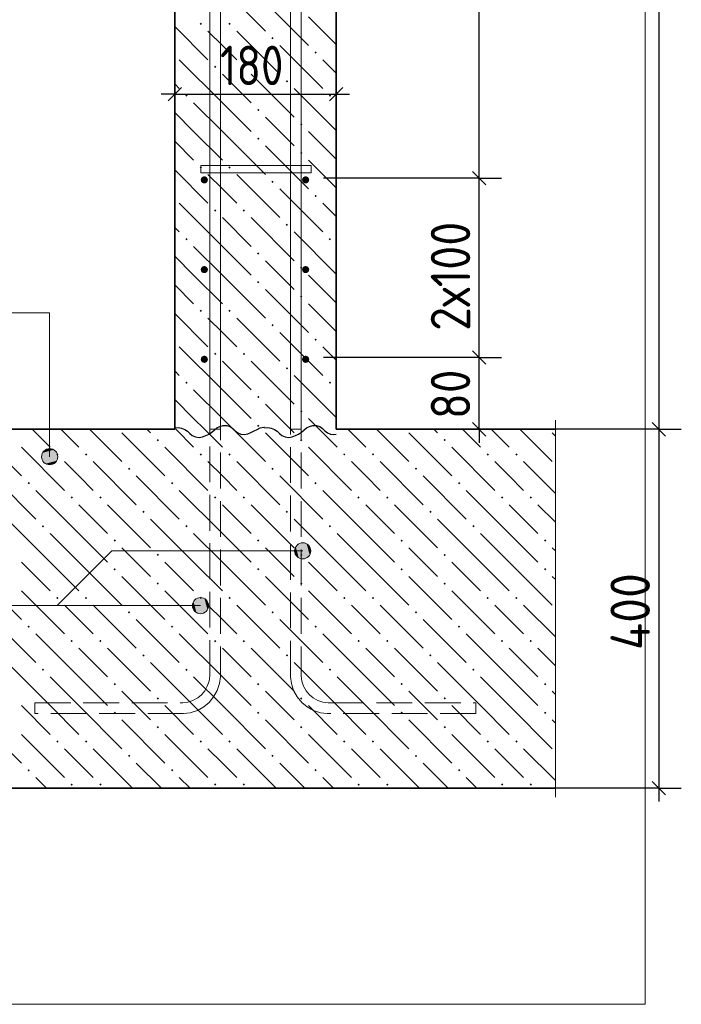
# Model space of a CAD drawing. Header units: millimetres. Extents: x 0 to 21000, y -5 to 14850.
# Tile 28 of 35: x 14032 to 15876, y 3448 to 6192. Entities that reach past the tile are written whole.
import ezdxf

# ---------------------------------------------------------------- set-up
doc = ezdxf.new("R2010")
doc.units = ezdxf.units.MM
doc.linetypes.add('______2', pattern=[135, 100, -35])
for name, color, linetype, lineweight in [('Standard', 7, 'Continuous', 25), ('Выпуски арматуры Г-обр.', 7, 'Continuous', 25), ('Позиционная метка линия выноска', 7, 'Continuous', 13), ('Примечания', 7, 'Continuous', 13), ('Стена фоновая арматура У1', 7, 'Continuous', 25), ('Стена фоновая арматура Х1', 7, 'Continuous', 25), ('Стена фоновая затяжка С-обр.', 7, 'Continuous', 25)]:
    doc.layers.add(name, color=color, linetype=linetype, lineweight=lineweight)
doc.layers.add('ЖБ Плита Фундамента верхний уровень', color=7, linetype='Continuous', lineweight=25, true_color=0x783c14)
doc.layers.add('ЖБ Стена верхний уровень', color=7, linetype='Continuous', lineweight=25, true_color=0x006e00)
doc.layers.add('Размерная выноска', color=7, linetype='Continuous')
doc.styles.add('ISOCPEUR', font='txt')

msp = doc.modelspace()

# ---------------------------------------------------------------- hatches: boundary and pattern name
at = {"layer": 'ЖБ Плита Фундамента верхний уровень', "linetype": 'Continuous', "lineweight": 18, "transparency": 33554687}
for points in [[(14413.4, 5019.9), (14416.6, 5023.2), (14419.9, 5019.9), (14416.6, 5016.7)], [(14813.4, 5019.9), (14816.6, 5023.2), (14819.9, 5019.9), (14816.6, 5016.7)], [(15213.4, 5019.9), (15216.6, 5023.2), (15219.9, 5019.9), (15216.6, 5016.7)], [(14133.4, 4979.9), (14136.6, 4983.2), (14139.8, 4979.9), (14136.6, 4976.7)], [(14213.4, 4979.9), (14216.6, 4983.2), (14219.9, 4979.9), (14216.6, 4976.7)], [(14533.4, 4979.9), (14536.6, 4983.2), (14539.8, 4979.9), (14536.6, 4976.7)], [(14613.4, 4979.9), (14616.6, 4983.2), (14619.9, 4979.9), (14616.6, 4976.7)], [(14933.4, 4979.9), (14936.6, 4983.2), (14939.8, 4979.9), (14936.6, 4976.7)], [(15013.4, 4979.9), (15016.6, 4983.2), (15019.9, 4979.9), (15016.6, 4976.7)], [(15333.4, 4979.9), (15336.6, 4983.2), (15339.8, 4979.9), (15336.6, 4976.7)], [(15413.4, 4979.9), (15416.6, 4983.2), (15419.9, 4979.9), (15416.6, 4976.7)], [(14333.4, 4939.9), (14336.6, 4943.2), (14339.8, 4939.9), (14336.6, 4936.7)], [(14733.4, 4939.9), (14736.6, 4943.2), (14739.8, 4939.9), (14736.6, 4936.7)], [(15133.4, 4939.9), (15136.6, 4943.2), (15139.8, 4939.9), (15136.6, 4936.7)], [(14053.4, 4899.9), (14056.6, 4903.2), (14059.9, 4899.9), (14056.6, 4896.7)], [(14453.4, 4899.9), (14456.6, 4903.2), (14459.9, 4899.9), (14456.6, 4896.7)], [(14853.4, 4899.9), (14856.6, 4903.2), (14859.9, 4899.9), (14856.6, 4896.7)], [(15253.4, 4899.9), (15256.6, 4903.2), (15259.9, 4899.9), (15256.6, 4896.7)], [(14173.4, 4859.9), (14176.6, 4863.2), (14179.9, 4859.9), (14176.6, 4856.7)], [(14253.4, 4859.9), (14256.6, 4863.2), (14259.9, 4859.9), (14256.6, 4856.7)], [(14573.4, 4859.9), (14576.6, 4863.2), (14579.9, 4859.9), (14576.6, 4856.7)], [(14653.4, 4859.9), (14656.6, 4863.2), (14659.9, 4859.9), (14656.6, 4856.7)], [(14973.4, 4859.9), (14976.6, 4863.2), (14979.9, 4859.9), (14976.6, 4856.7)], [(15053.4, 4859.9), (15056.6, 4863.2), (15059.9, 4859.9), (15056.6, 4856.7)], [(15373.4, 4859.9), (15376.6, 4863.2), (15379.9, 4859.9), (15376.6, 4856.7)], [(15453.4, 4859.9), (15456.6, 4863.2), (15459.9, 4859.9), (15456.6, 4856.7)], [(14373.4, 4819.9), (14376.6, 4823.2), (14379.9, 4819.9), (14376.6, 4816.7)], [(14773.4, 4819.9), (14776.6, 4823.2), (14779.9, 4819.9), (14776.6, 4816.7)], [(15173.4, 4819.9), (15176.6, 4823.2), (15179.9, 4819.9), (15176.6, 4816.7)], [(14093.4, 4779.9), (14096.6, 4783.2), (14099.9, 4779.9), (14096.6, 4776.7)], [(14493.4, 4779.9), (14496.6, 4783.2), (14499.9, 4779.9), (14496.6, 4776.7)], [(14893.4, 4779.9), (14896.6, 4783.2), (14899.9, 4779.9), (14896.6, 4776.7)], [(15293.4, 4779.9), (15296.6, 4783.2), (15299.9, 4779.9), (15296.6, 4776.7)], [(14293.4, 4739.9), (14296.6, 4743.2), (14299.9, 4739.9), (14296.6, 4736.7)], [(14693.4, 4739.9), (14696.6, 4743.2), (14699.9, 4739.9), (14696.6, 4736.7)], [(15093.4, 4739.9), (15096.6, 4743.2), (15099.9, 4739.9), (15096.6, 4736.7)], [(15493.4, 4739.9), (15496.6, 4743.2), (15499.9, 4739.9), (15496.6, 4736.7)], [(14413.4, 4699.9), (14416.6, 4703.2), (14419.9, 4699.9), (14416.6, 4696.7)], [(14813.4, 4699.9), (14816.6, 4703.2), (14819.9, 4699.9), (14816.6, 4696.7)], [(15213.4, 4699.9), (15216.6, 4703.2), (15219.9, 4699.9), (15216.6, 4696.7)], [(14293.4, 4659.9), (14296.6, 4663.2), (14299.9, 4659.9), (14296.6, 4656.7)], [(14693.4, 4659.9), (14696.6, 4663.2), (14699.9, 4659.9), (14696.6, 4656.7)], [(15093.4, 4659.9), (15096.6, 4663.2), (15099.9, 4659.9), (15096.6, 4656.7)], [(15493.4, 4659.9), (15496.6, 4663.2), (15499.9, 4659.9), (15496.6, 4656.7)], [(14413.4, 4619.9), (14416.6, 4623.2), (14419.9, 4619.9), (14416.6, 4616.7)], [(14813.4, 4619.9), (14816.6, 4623.2), (14819.9, 4619.9), (14816.6, 4616.7)], [(15213.4, 4619.9), (15216.6, 4623.2), (15219.9, 4619.9), (15216.6, 4616.7)], [(14133.4, 4579.9), (14136.6, 4583.2), (14139.8, 4579.9), (14136.6, 4576.7)], [(14213.4, 4579.9), (14216.6, 4583.2), (14219.9, 4579.9), (14216.6, 4576.7)], [(14533.4, 4579.9), (14536.6, 4583.2), (14539.8, 4579.9), (14536.6, 4576.7)], [(14613.4, 4579.9), (14616.6, 4583.2), (14619.9, 4579.9), (14616.6, 4576.7)], [(14933.4, 4579.9), (14936.6, 4583.2), (14939.8, 4579.9), (14936.6, 4576.7)], [(15013.4, 4579.9), (15016.6, 4583.2), (15019.9, 4579.9), (15016.6, 4576.7)], [(15333.4, 4579.9), (15336.6, 4583.2), (15339.8, 4579.9), (15336.6, 4576.7)], [(15413.4, 4579.9), (15416.6, 4583.2), (15419.9, 4579.9), (15416.6, 4576.7)], [(14333.4, 4539.9), (14336.6, 4543.2), (14339.8, 4539.9), (14336.6, 4536.7)], [(14733.4, 4539.9), (14736.6, 4543.2), (14739.8, 4539.9), (14736.6, 4536.7)], [(15133.4, 4539.9), (15136.6, 4543.2), (15139.8, 4539.9), (15136.6, 4536.7)], [(14053.4, 4499.9), (14056.6, 4503.2), (14059.9, 4499.9), (14056.6, 4496.7)], [(14453.4, 4499.9), (14456.6, 4503.2), (14459.9, 4499.9), (14456.6, 4496.7)], [(14853.4, 4499.9), (14856.6, 4503.2), (14859.9, 4499.9), (14856.6, 4496.7)], [(15253.4, 4499.9), (15256.6, 4503.2), (15259.9, 4499.9), (15256.6, 4496.7)], [(14173.4, 4459.9), (14176.6, 4463.2), (14179.9, 4459.9), (14176.6, 4456.7)], [(14253.4, 4459.9), (14256.6, 4463.2), (14259.9, 4459.9), (14256.6, 4456.7)], [(14573.4, 4459.9), (14576.6, 4463.2), (14579.9, 4459.9), (14576.6, 4456.7)], [(14653.4, 4459.9), (14656.6, 4463.2), (14659.9, 4459.9), (14656.6, 4456.7)], [(14973.4, 4459.9), (14976.6, 4463.2), (14979.9, 4459.9), (14976.6, 4456.7)], [(15053.4, 4459.9), (15056.6, 4463.2), (15059.9, 4459.9), (15056.6, 4456.7)], [(15373.4, 4459.9), (15376.6, 4463.2), (15379.9, 4459.9), (15376.6, 4456.7)], [(15453.4, 4459.9), (15456.6, 4463.2), (15459.9, 4459.9), (15456.6, 4456.7)], [(14373.4, 4419.9), (14376.6, 4423.2), (14379.9, 4419.9), (14376.6, 4416.7)], [(14773.4, 4419.9), (14776.6, 4423.2), (14779.9, 4419.9), (14776.6, 4416.7)], [(15173.4, 4419.9), (15176.6, 4423.2), (15179.9, 4419.9), (15176.6, 4416.7)], [(14093.4, 4379.9), (14096.6, 4383.2), (14099.9, 4379.9), (14096.6, 4376.7)], [(14493.4, 4379.9), (14496.6, 4383.2), (14499.9, 4379.9), (14496.6, 4376.7)], [(14893.4, 4379.9), (14896.6, 4383.2), (14899.9, 4379.9), (14896.6, 4376.7)], [(15293.4, 4379.9), (15296.6, 4383.2), (15299.9, 4379.9), (15296.6, 4376.7)], [(14293.4, 4339.9), (14296.6, 4343.2), (14299.9, 4339.9), (14296.6, 4336.7)], [(14693.4, 4339.9), (14696.6, 4343.2), (14699.9, 4339.9), (14696.6, 4336.7)], [(15093.4, 4339.9), (15096.6, 4343.2), (15099.9, 4339.9), (15096.6, 4336.7)], [(15493.4, 4339.9), (15496.6, 4343.2), (15499.9, 4339.9), (15496.6, 4336.7)], [(14413.4, 4299.9), (14416.6, 4303.2), (14419.9, 4299.9), (14416.6, 4296.7)], [(14813.4, 4299.9), (14816.6, 4303.2), (14819.9, 4299.9), (14816.6, 4296.7)], [(15213.4, 4299.9), (15216.6, 4303.2), (15219.9, 4299.9), (15216.6, 4296.7)], [(14293.4, 4259.9), (14296.6, 4263.2), (14299.9, 4259.9), (14296.6, 4256.7)], [(14693.4, 4259.9), (14696.6, 4263.2), (14699.9, 4259.9), (14696.6, 4256.7)], [(15093.4, 4259.9), (15096.6, 4263.2), (15099.9, 4259.9), (15096.6, 4256.7)], [(15493.4, 4259.9), (15496.6, 4263.2), (15499.9, 4259.9), (15496.6, 4256.7)], [(14413.4, 4219.9), (14416.6, 4223.2), (14419.9, 4219.9), (14416.6, 4216.7)], [(14813.4, 4219.9), (14816.6, 4223.2), (14819.9, 4219.9), (14816.6, 4216.7)], [(15213.4, 4219.9), (15216.6, 4223.2), (15219.9, 4219.9), (15216.6, 4216.7)], [(14133.4, 4179.9), (14136.6, 4183.2), (14139.8, 4179.9), (14136.6, 4176.7)], [(14213.4, 4179.9), (14216.6, 4183.2), (14219.9, 4179.9), (14216.6, 4176.7)], [(14533.4, 4179.9), (14536.6, 4183.2), (14539.8, 4179.9), (14536.6, 4176.7)], [(14613.4, 4179.9), (14616.6, 4183.2), (14619.9, 4179.9), (14616.6, 4176.7)], [(14933.4, 4179.9), (14936.6, 4183.2), (14939.8, 4179.9), (14936.6, 4176.7)], [(15013.4, 4179.9), (15016.6, 4183.2), (15019.9, 4179.9), (15016.6, 4176.7)], [(15333.4, 4179.9), (15336.6, 4183.2), (15339.8, 4179.9), (15336.6, 4176.7)], [(15413.4, 4179.9), (15416.6, 4183.2), (15419.9, 4179.9), (15416.6, 4176.7)], [(14333.4, 4139.9), (14336.6, 4143.2), (14339.8, 4139.9), (14336.6, 4136.7)], [(14733.4, 4139.9), (14736.6, 4143.2), (14739.8, 4139.9), (14736.6, 4136.7)], [(15133.4, 4139.9), (15136.6, 4143.2), (15139.8, 4139.9), (15136.6, 4136.7)], [(14053.4, 4099.9), (14056.6, 4103.2), (14059.9, 4099.9), (14056.6, 4096.7)], [(14453.4, 4099.9), (14456.6, 4103.2), (14459.9, 4099.9), (14456.6, 4096.7)], [(14853.4, 4099.9), (14856.6, 4103.2), (14859.9, 4099.9), (14856.6, 4096.7)], [(15253.4, 4099.9), (15256.6, 4103.2), (15259.9, 4099.9), (15256.6, 4096.7)], [(14173.4, 4059.9), (14176.6, 4063.2), (14179.9, 4059.9), (14176.6, 4056.7)], [(14253.4, 4059.9), (14256.6, 4063.2), (14259.9, 4059.9), (14256.6, 4056.7)], [(14573.4, 4059.9), (14576.6, 4063.2), (14579.9, 4059.9), (14576.6, 4056.7)], [(14653.4, 4059.9), (14656.6, 4063.2), (14659.9, 4059.9), (14656.6, 4056.7)], [(14973.4, 4059.9), (14976.6, 4063.2), (14979.9, 4059.9), (14976.6, 4056.7)], [(15053.4, 4059.9), (15056.6, 4063.2), (15059.9, 4059.9), (15056.6, 4056.7)], [(15373.4, 4059.9), (15376.6, 4063.2), (15379.9, 4059.9), (15376.6, 4056.7)], [(15453.4, 4059.9), (15456.6, 4063.2), (15459.9, 4059.9), (15456.6, 4056.7)]]:
    msp.add_hatch(color=7, dxfattribs=at).paths.add_polyline_path(points, flags=16)
at = {"layer": 'ЖБ Стена верхний уровень', "linetype": 'Continuous', "lineweight": 18, "transparency": 33554687}
for points in [[(14533.4, 6179.9), (14536.6, 6183.2), (14539.8, 6179.9), (14536.6, 6176.7)], [(14613.4, 6179.9), (14616.6, 6183.2), (14619.9, 6179.9), (14616.6, 6176.7)], [(14733.4, 6139.9), (14736.6, 6143.2), (14739.8, 6139.9), (14736.6, 6136.7)], [(14853.4, 6099.9), (14856.6, 6103.2), (14859.9, 6099.9), (14856.6, 6096.7)], [(14573.4, 6059.9), (14576.6, 6063.2), (14579.9, 6059.9), (14576.6, 6056.7)], [(14653.4, 6059.9), (14656.6, 6063.2), (14659.9, 6059.9), (14656.6, 6056.7)], [(14773.4, 6019.9), (14776.6, 6023.2), (14779.9, 6019.9), (14776.6, 6016.7)], [(14493.4, 5979.9), (14496.6, 5983.2), (14499.9, 5979.9), (14496.6, 5976.7)], [(14893.4, 5979.9), (14896.6, 5983.2), (14899.9, 5979.9), (14896.6, 5976.7)], [(14693.4, 5939.9), (14696.6, 5943.2), (14699.9, 5939.9), (14696.6, 5936.7)], [(14813.4, 5899.9), (14816.6, 5903.2), (14819.9, 5899.9), (14816.6, 5896.7)], [(14693.4, 5859.9), (14696.6, 5863.2), (14699.9, 5859.9), (14696.6, 5856.7)], [(14813.4, 5819.9), (14816.6, 5823.2), (14819.9, 5819.9), (14816.6, 5816.7)], [(14533.4, 5779.9), (14536.6, 5783.2), (14539.8, 5779.9), (14536.6, 5776.7)], [(14613.4, 5779.9), (14616.6, 5783.2), (14619.9, 5779.9), (14616.6, 5776.7)], [(14733.4, 5739.9), (14736.6, 5743.2), (14739.8, 5739.9), (14736.6, 5736.7)], [(14853.4, 5699.9), (14856.6, 5703.2), (14859.9, 5699.9), (14856.6, 5696.7)], [(14573.4, 5659.9), (14576.6, 5663.2), (14579.9, 5659.9), (14576.6, 5656.7)], [(14653.4, 5659.9), (14656.6, 5663.2), (14659.9, 5659.9), (14656.6, 5656.7)], [(14773.4, 5619.9), (14776.6, 5623.2), (14779.9, 5619.9), (14776.6, 5616.7)], [(14493.4, 5579.9), (14496.6, 5583.2), (14499.9, 5579.9), (14496.6, 5576.7)], [(14893.4, 5579.9), (14896.6, 5583.2), (14899.9, 5579.9), (14896.6, 5576.7)], [(14693.4, 5539.9), (14696.6, 5543.2), (14699.9, 5539.9), (14696.6, 5536.7)], [(14813.4, 5499.9), (14816.6, 5503.2), (14819.9, 5499.9), (14816.6, 5496.7)], [(14693.4, 5459.9), (14696.6, 5463.2), (14699.9, 5459.9), (14696.6, 5456.7)], [(14813.4, 5419.9), (14816.6, 5423.2), (14819.9, 5419.9), (14816.6, 5416.7)], [(14533.4, 5379.9), (14536.6, 5383.2), (14539.8, 5379.9), (14536.6, 5376.7)], [(14613.4, 5379.9), (14616.6, 5383.2), (14619.9, 5379.9), (14616.6, 5376.7)], [(14733.4, 5339.9), (14736.6, 5343.2), (14739.8, 5339.9), (14736.6, 5336.7)], [(14853.4, 5299.9), (14856.6, 5303.2), (14859.9, 5299.9), (14856.6, 5296.7)], [(14573.4, 5259.9), (14576.6, 5263.2), (14579.9, 5259.9), (14576.6, 5256.7)], [(14653.4, 5259.9), (14656.6, 5263.2), (14659.9, 5259.9), (14656.6, 5256.7)], [(14773.4, 5219.9), (14776.6, 5223.2), (14779.9, 5219.9), (14776.6, 5216.7)], [(14493.4, 5179.9), (14496.6, 5183.2), (14499.9, 5179.9), (14496.6, 5176.7)], [(14893.4, 5179.9), (14896.6, 5183.2), (14899.9, 5179.9), (14896.6, 5176.7)], [(14693.4, 5139.9), (14696.6, 5143.2), (14699.9, 5139.9), (14696.6, 5136.7)], [(14813.4, 5099.9), (14816.6, 5103.2), (14819.9, 5099.9), (14816.6, 5096.7)], [(14693.4, 5059.9), (14696.6, 5063.2), (14699.9, 5059.9), (14696.6, 5056.7)]]:
    msp.add_hatch(color=7, dxfattribs=at).paths.add_polyline_path(points, flags=16)
at = {"layer": 'Позиционная метка линия выноска', "linetype": 'Continuous', "lineweight": 13, "transparency": 33554687}
for points in [[(14103.8, 4992.8), (14126.3, 4992.8), (14115.1, 4996)], [(14092.6, 4973.5), (14137.6, 4973.5), (14134.4, 4984.7)], [(14092.6, 4973.5), (14134.4, 4984.7), (14095.7, 4984.7)], [(14095.7, 4962.2), (14137.6, 4973.5), (14092.6, 4973.5)], [(14095.7, 4984.7), (14134.4, 4984.7), (14126.3, 4992.8)], [(14095.7, 4984.7), (14126.3, 4992.8), (14103.8, 4992.8)], [(14095.7, 4962.2), (14134.4, 4962.2), (14137.6, 4973.5)], [(14103.8, 4954.1), (14134.4, 4962.2), (14095.7, 4962.2)], [(14103.8, 4954.1), (14126.3, 4954.1), (14134.4, 4962.2)], [(14126.3, 4954.1), (14103.8, 4954.1), (14115.1, 4951)], [(14801.3, 4700), (14801.3, 4722.5), (14798.2, 4711.2)], [(14809.4, 4691.9), (14809.4, 4730.6), (14801.3, 4722.5)], [(14809.4, 4691.9), (14801.3, 4722.5), (14801.3, 4700)], [(14820.7, 4688.7), (14820.7, 4733.7), (14809.4, 4730.6)], [(14820.7, 4688.7), (14809.4, 4730.6), (14809.4, 4691.9)], [(14831.9, 4691.9), (14831.9, 4730.6), (14820.7, 4733.7)], [(14831.9, 4691.9), (14820.7, 4733.7), (14820.7, 4688.7)], [(14840, 4700), (14840, 4722.5), (14831.9, 4730.6)], [(14840, 4700), (14831.9, 4730.6), (14831.9, 4691.9)], [(14840, 4722.5), (14840, 4700), (14843.2, 4711.2)], [(14516.3, 4547.3), (14516.3, 4569.8), (14513.2, 4558.6)], [(14524.4, 4539.2), (14524.4, 4577.9), (14516.3, 4569.8)], [(14524.4, 4539.2), (14516.3, 4569.8), (14516.3, 4547.3)], [(14535.7, 4536.1), (14535.7, 4581.1), (14524.4, 4577.9)], [(14535.7, 4536.1), (14524.4, 4577.9), (14524.4, 4539.2)], [(14546.9, 4539.2), (14546.9, 4577.9), (14535.7, 4581.1)], [(14546.9, 4539.2), (14535.7, 4581.1), (14535.7, 4536.1)], [(14555, 4547.3), (14555, 4569.8), (14546.9, 4577.9)], [(14555, 4547.3), (14546.9, 4577.9), (14546.9, 4539.2)], [(14555, 4569.8), (14555, 4547.3), (14558.2, 4558.6)]]:
    msp.add_hatch(color=7, dxfattribs=at).paths.add_polyline_path(points)
at = {"layer": 'Стена фоновая арматура У1', "linetype": 'Continuous', "lineweight": 13, "transparency": 33554687}
for points in [[(14556.4, 5745.1), (14555.6, 5748.9), (14553.4, 5752.1), (14550.2, 5754.3), (14546.4, 5755.1), (14542.5, 5754.3), (14539.3, 5752.1), (14537.1, 5748.9), (14536.4, 5745.1), (14537.1, 5741.2), (14539.3, 5738), (14542.5, 5735.8), (14546.4, 5735.1), (14550.2, 5735.8), (14553.4, 5738), (14555.6, 5741.2)], [(14838.9, 5745.1), (14838.1, 5748.9), (14835.9, 5752.1), (14832.7, 5754.3), (14828.9, 5755.1), (14825, 5754.3), (14821.8, 5752.1), (14819.6, 5748.9), (14818.9, 5745.1), (14819.6, 5741.2), (14821.8, 5738), (14825, 5735.8), (14828.9, 5735.1), (14832.7, 5735.8), (14835.9, 5738), (14838.1, 5741.2)], [(14556.4, 5495.1), (14555.6, 5498.9), (14553.4, 5502.1), (14550.2, 5504.3), (14546.4, 5505.1), (14542.5, 5504.3), (14539.3, 5502.1), (14537.1, 5498.9), (14536.4, 5495.1), (14537.1, 5491.2), (14539.3, 5488), (14542.5, 5485.8), (14546.4, 5485.1), (14550.2, 5485.8), (14553.4, 5488), (14555.6, 5491.2)], [(14838.9, 5495.1), (14838.1, 5498.9), (14835.9, 5502.1), (14832.7, 5504.3), (14828.9, 5505.1), (14825, 5504.3), (14821.8, 5502.1), (14819.6, 5498.9), (14818.9, 5495.1), (14819.6, 5491.2), (14821.8, 5488), (14825, 5485.8), (14828.9, 5485.1), (14832.7, 5485.8), (14835.9, 5488), (14838.1, 5491.2)], [(14556.4, 5245.1), (14555.6, 5248.9), (14553.4, 5252.1), (14550.2, 5254.3), (14546.4, 5255.1), (14542.5, 5254.3), (14539.3, 5252.1), (14537.1, 5248.9), (14536.4, 5245.1), (14537.1, 5241.2), (14539.3, 5238), (14542.5, 5235.8), (14546.4, 5235.1), (14550.2, 5235.8), (14553.4, 5238), (14555.6, 5241.2)], [(14838.9, 5245.1), (14838.1, 5248.9), (14835.9, 5252.1), (14832.7, 5254.3), (14828.9, 5255.1), (14825, 5254.3), (14821.8, 5252.1), (14819.6, 5248.9), (14818.9, 5245.1), (14819.6, 5241.2), (14821.8, 5238), (14825, 5235.8), (14828.9, 5235.1), (14832.7, 5235.8), (14835.9, 5238), (14838.1, 5241.2)]]:
    msp.add_hatch(color=7, dxfattribs=at).paths.add_polyline_path(points)

# ---------------------------------------------------------------- linework, layer by layer
at = {"layer": 'Standard', "color": 7, "linetype": 'Continuous', "lineweight": -3, "transparency": 33554687}
for p, q in [((15312.8, 5750.1), (15312.8, 11250)), ((15813.8, 8800), (15813.8, 5050.1)), ((14463.9, 5984.1), (14426.4, 5984.1)), ((14463.9, 5984.1), (14913.9, 5984.1)), ((14913.9, 5984.1), (14951.4, 5984.1)), ((15312.8, 5250.1), (15312.8, 5750.1)), ((15312.8, 5050.1), (15312.8, 5012.6)), ((15813.8, 5050.1), (15813.8, 4050.1)), ((15813.8, 4050.1), (15813.8, 4012.5))]:
    msp.add_line(p, q, dxfattribs=at)
at = {"layer": 'Standard', "color": 251, "linetype": 'Continuous', "lineweight": -3, "true_color": 0x656565, "transparency": 33554687}
for p, q in [((14463.9, 5984.1), (14463.9, 6046.6)), ((14913.9, 5984.1), (14913.9, 6046.6)), ((14463.9, 5984.1), (14463.9, 5921.6)), ((14913.9, 5984.1), (14913.9, 5921.6)), ((15312.8, 5750.1), (15250.3, 5750.1)), ((15312.8, 5750.1), (15375.3, 5750.1)), ((15312.8, 5250.1), (15250.3, 5250.1)), ((15312.8, 5250.1), (15375.3, 5250.1)), ((15312.8, 5050.1), (14963.9, 5050.1)), ((15312.8, 5050.1), (15250.3, 5050.1)), ((15312.8, 5050.1), (15375.3, 5050.1)), ((15813.8, 5050.1), (15751.3, 5050.1)), ((15813.8, 5050.1), (15876.3, 5050.1)), ((15813.8, 4050.1), (15525.3, 4050.1)), ((15813.8, 4050.1), (15751.3, 4050.1)), ((15813.8, 4050.1), (15876.3, 4050.1))]:
    msp.add_line(p, q, dxfattribs=at)
at = {"layer": 'Standard', "color": 7, "linetype": 'Continuous', "lineweight": 25, "transparency": 33554687}
for p, q in [((14445.1, 5965.3), (14482.6, 6002.8)), ((14895.1, 5965.3), (14932.6, 6002.8)), ((15331.5, 5731.3), (15294, 5768.8)), ((15331.5, 5231.3), (15294, 5268.8)), ((15331.5, 5031.3), (15294, 5068.8)), ((15795.1, 5068.8), (15832.6, 5031.3)), ((15795.1, 4068.8), (15832.6, 4031.3))]:
    msp.add_line(p, q, dxfattribs=at)
at = {"layer": 'Standard', "color": 254, "linetype": 'Continuous', "lineweight": 18, "true_color": 0xc4c4ff, "transparency": 33554687}
msp.add_lwpolyline([(12887.8, 3447.6), (15775.3, 3447.6), (15775.3, 12925.1), (12887.8, 12925.1), (12887.8, 3447.6)], dxfattribs=at)
at = {"layer": 'Standard', "color": 251, "linetype": 'Continuous', "lineweight": -3, "true_color": 0x656565, "transparency": 33554687}
for points in [[(15312.8, 5750.1), (15304.3, 5750.1), (15304.3, 5750.1), (15304.3, 5750.1), (15304.3, 5750.1), (15304.3, 5750.1), (15304.3, 5750.1), (14878.9, 5750.1)], [(15312.8, 5250.1), (15304.3, 5250.1), (15304.3, 5250.1), (15304.3, 5250.1), (15304.3, 5250.1), (15304.3, 5250.1), (15304.3, 5250.1), (15304.3, 5250.1), (15304.3, 5250.1), (14878.9, 5250.1)], [(15813.8, 5050.1), (15805.3, 5050.1), (15805.3, 5050.1), (15525.3, 5050.1)]]:
    msp.add_lwpolyline(points, dxfattribs=at)
at = {"layer": 'Standard', "color": 7, "linetype": 'Continuous', "lineweight": -3, "transparency": 33554687}
msp.add_lwpolyline([(15312.8, 5050.1), (15312.8, 5057.1), (15312.8, 5057.1), (15312.8, 5250.1)], dxfattribs=at)
at = {"layer": 'Выпуски арматуры Г-обр.', "color": 251, "linetype": '______2', "lineweight": 13, "true_color": 0x656565, "transparency": 33554687}
for points in [[(14591.4, 7550), (14591.4, 4360.5), (14588.7, 4341.6), (14582.3, 4322), (14572.2, 4304), (14559.8, 4289.1), (14544.9, 4276.7), (14526.9, 4266.6), (14507.3, 4260.2), (14488.4, 4257.6), (14073.9, 4257.6), (14073.9, 4287.6), (14486.4, 4287.6), (14500.5, 4289.5), (14514.7, 4294.2), (14527.8, 4301.5), (14538.5, 4310.4), (14547.4, 4321.1), (14554.7, 4334.2), (14559.4, 4348.4), (14561.4, 4362.5), (14561.4, 7550), (14591.4, 7550)], [(14816.3, 7550), (14816.3, 4362.5), (14818.3, 4348.4), (14823, 4334.2), (14830.3, 4321.1), (14839.2, 4310.4), (14849.9, 4301.5), (14863, 4294.2), (14877.2, 4289.5), (14891.3, 4287.6), (15303.8, 4287.6), (15303.8, 4257.6), (14889.3, 4257.6), (14870.4, 4260.2), (14850.8, 4266.6), (14832.8, 4276.7), (14817.9, 4289.1), (14805.5, 4304), (14795.4, 4322), (14789, 4341.6), (14786.3, 4360.5), (14786.3, 7550), (14816.3, 7550)]]:
    msp.add_lwpolyline(points, dxfattribs=at)
at = {"layer": 'ЖБ Плита Фундамента верхний уровень', "color": 7, "linetype": 'Continuous', "lineweight": 35, "transparency": 33554687}
for p, q in [((14463.9, 5050.1), (13137.8, 5050.1)), ((15525.3, 5050.1), (14913.9, 5050.1)), ((13137.8, 4050.1), (15525.3, 4050.1))]:
    msp.add_line(p, q, dxfattribs=at)
at = {"layer": 'ЖБ Плита Фундамента верхний уровень', "color": 252, "linetype": 'Continuous', "lineweight": 18, "true_color": 0x8f8f8f, "transparency": 33554687}
for p, q in [((14066.5, 5050.1), (14116.6, 4999.9)), ((14146.5, 5050.1), (14196.6, 4999.9)), ((14226.4, 5050.1), (14316.6, 4959.9)), ((14396.6, 5039.9), (14386.5, 5050.1)), ((14466.5, 5050.1), (14516.6, 4999.9)), ((14546.5, 5050.1), (14596.6, 4999.9)), ((14626.4, 5050.1), (14716.6, 4959.9)), ((14796.6, 5039.9), (14786.5, 5050.1)), ((14866.5, 5050.1), (14916.6, 4999.9)), ((14946.5, 5050.1), (14996.6, 4999.9)), ((15026.4, 5050.1), (15116.6, 4959.9)), ((15196.6, 5039.9), (15186.5, 5050.1)), ((15266.5, 5050.1), (15316.6, 4999.9)), ((15346.5, 5050.1), (15396.6, 4999.9)), ((15426.4, 5050.1), (15516.6, 4959.9)), ((13916.6, 5039.9), (14036.6, 4919.9)), ((14316.6, 5039.9), (14436.6, 4919.9)), ((14716.6, 5039.9), (14836.6, 4919.9)), ((15116.6, 5039.9), (15236.6, 4919.9)), ((15516.6, 5039.9), (15525.3, 5031.2)), ((14036.6, 4999.9), (14156.6, 4879.9)), ((14436.6, 4999.9), (14556.6, 4879.9)), ((14836.6, 4999.9), (14956.6, 4879.9)), ((15236.6, 4999.9), (15356.6, 4879.9)), ((14196.6, 4919.9), (14156.6, 4959.9)), ((14236.6, 4959.9), (14356.6, 4839.9)), ((14596.6, 4919.9), (14556.6, 4959.9)), ((14636.6, 4959.9), (14756.6, 4839.9)), ((14996.6, 4919.9), (14956.6, 4959.9)), ((15036.6, 4959.9), (15156.6, 4839.9)), ((15396.6, 4919.9), (15356.6, 4959.9)), ((15436.6, 4959.9), (15525.3, 4871.2)), ((13956.6, 4919.9), (14076.6, 4799.9)), ((14236.6, 4879.9), (14196.6, 4919.9)), ((14356.6, 4919.9), (14476.6, 4799.9)), ((14636.6, 4879.9), (14596.6, 4919.9)), ((14756.6, 4919.9), (14876.6, 4799.9)), ((15036.6, 4879.9), (14996.6, 4919.9)), ((15156.6, 4919.9), (15276.6, 4799.9)), ((15436.6, 4879.9), (15396.6, 4919.9)), ((14196.6, 4759.9), (14076.6, 4879.9)), ((14596.6, 4759.9), (14476.6, 4879.9)), ((14996.6, 4759.9), (14876.6, 4879.9)), ((15396.6, 4759.9), (15276.6, 4879.9)), ((14196.6, 4839.9), (14276.6, 4759.9)), ((14276.6, 4839.9), (14396.6, 4719.9)), ((14596.6, 4839.9), (14676.6, 4759.9)), ((14676.6, 4839.9), (14796.6, 4719.9)), ((14996.6, 4839.9), (15076.6, 4759.9)), ((15076.6, 4839.9), (15196.6, 4719.9)), ((15396.6, 4839.9), (15476.6, 4759.9)), ((15476.6, 4839.9), (15525.3, 4791.2)), ((14116.6, 4679.9), (13996.6, 4799.9)), ((14516.6, 4679.9), (14396.6, 4799.9)), ((14916.6, 4679.9), (14796.6, 4799.9)), ((15316.6, 4679.9), (15196.6, 4799.9)), ((14116.6, 4759.9), (14196.6, 4679.9)), ((14196.6, 4759.9), (14276.6, 4679.9)), ((14516.6, 4759.9), (14596.6, 4679.9)), ((14596.6, 4759.9), (14676.6, 4679.9)), ((14916.6, 4759.9), (14996.6, 4679.9)), ((14996.6, 4759.9), (15076.6, 4679.9)), ((15316.6, 4759.9), (15396.6, 4679.9)), ((15396.6, 4759.9), (15476.6, 4679.9)), ((14356.6, 4679.9), (14316.6, 4719.9)), ((14756.6, 4679.9), (14716.6, 4719.9)), ((15156.6, 4679.9), (15116.6, 4719.9)), ((15525.3, 4711.2), (15516.6, 4719.9)), ((14036.6, 4679.9), (14116.6, 4599.9)), ((14116.6, 4679.9), (14196.6, 4599.9)), ((14196.6, 4679.9), (14316.6, 4559.9)), ((14396.6, 4639.9), (14356.6, 4679.9)), ((14436.6, 4679.9), (14516.6, 4599.9)), ((14516.6, 4679.9), (14596.6, 4599.9)), ((14596.6, 4679.9), (14716.6, 4559.9)), ((14796.6, 4639.9), (14756.6, 4679.9)), ((14836.6, 4679.9), (14916.6, 4599.9)), ((14916.6, 4679.9), (14996.6, 4599.9)), ((14996.6, 4679.9), (15116.6, 4559.9)), ((15196.6, 4639.9), (15156.6, 4679.9)), ((15236.6, 4679.9), (15316.6, 4599.9)), ((15316.6, 4679.9), (15396.6, 4599.9)), ((15396.6, 4679.9), (15516.6, 4559.9)), ((13916.6, 4639.9), (14036.6, 4519.9)), ((14316.6, 4639.9), (14436.6, 4519.9)), ((14716.6, 4639.9), (14836.6, 4519.9)), ((15116.6, 4639.9), (15236.6, 4519.9)), ((15516.6, 4639.9), (15525.3, 4631.2)), ((14036.6, 4599.9), (14156.6, 4479.9)), ((14436.6, 4599.9), (14556.6, 4479.9)), ((14836.6, 4599.9), (14956.6, 4479.9)), ((15236.6, 4599.9), (15356.6, 4479.9)), ((14196.6, 4519.9), (14156.6, 4559.9)), ((14236.6, 4559.9), (14356.6, 4439.9)), ((14596.6, 4519.9), (14556.6, 4559.9)), ((14636.6, 4559.9), (14756.6, 4439.9)), ((14996.6, 4519.9), (14956.6, 4559.9)), ((15036.6, 4559.9), (15156.6, 4439.9)), ((15396.6, 4519.9), (15356.6, 4559.9)), ((15436.6, 4559.9), (15525.3, 4471.2)), ((13956.6, 4519.9), (14076.6, 4399.9)), ((14236.6, 4479.9), (14196.6, 4519.9)), ((14356.6, 4519.9), (14476.6, 4399.9)), ((14636.6, 4479.9), (14596.6, 4519.9)), ((14756.6, 4519.9), (14876.6, 4399.9)), ((15036.6, 4479.9), (14996.6, 4519.9)), ((15156.6, 4519.9), (15276.6, 4399.9)), ((15436.6, 4479.9), (15396.6, 4519.9)), ((14196.6, 4359.9), (14076.6, 4479.9)), ((14596.6, 4359.9), (14476.6, 4479.9)), ((14996.6, 4359.9), (14876.6, 4479.9)), ((15396.6, 4359.9), (15276.6, 4479.9)), ((14196.6, 4439.9), (14276.6, 4359.9)), ((14276.6, 4439.9), (14396.6, 4319.9)), ((14596.6, 4439.9), (14676.6, 4359.9)), ((14676.6, 4439.9), (14796.6, 4319.9)), ((14996.6, 4439.9), (15076.6, 4359.9)), ((15076.6, 4439.9), (15196.6, 4319.9)), ((15396.6, 4439.9), (15476.6, 4359.9)), ((15476.6, 4439.9), (15525.3, 4391.2)), ((14116.6, 4279.9), (13996.6, 4399.9)), ((14516.6, 4279.9), (14396.6, 4399.9)), ((14916.6, 4279.9), (14796.6, 4399.9)), ((15316.6, 4279.9), (15196.6, 4399.9)), ((14116.6, 4359.9), (14196.6, 4279.9)), ((14196.6, 4359.9), (14276.6, 4279.9)), ((14516.6, 4359.9), (14596.6, 4279.9)), ((14596.6, 4359.9), (14676.6, 4279.9)), ((14916.6, 4359.9), (14996.6, 4279.9)), ((14996.6, 4359.9), (15076.6, 4279.9)), ((15316.6, 4359.9), (15396.6, 4279.9)), ((15396.6, 4359.9), (15476.6, 4279.9)), ((14356.6, 4279.9), (14316.6, 4319.9)), ((14756.6, 4279.9), (14716.6, 4319.9)), ((15156.6, 4279.9), (15116.6, 4319.9)), ((15525.3, 4311.2), (15516.6, 4319.9)), ((14036.6, 4279.9), (14116.6, 4199.9)), ((14116.6, 4279.9), (14196.6, 4199.9)), ((14196.6, 4279.9), (14316.6, 4159.9)), ((14396.6, 4239.9), (14356.6, 4279.9)), ((14436.6, 4279.9), (14516.6, 4199.9)), ((14516.6, 4279.9), (14596.6, 4199.9)), ((14596.6, 4279.9), (14716.6, 4159.9)), ((14796.6, 4239.9), (14756.6, 4279.9)), ((14836.6, 4279.9), (14916.6, 4199.9)), ((14916.6, 4279.9), (14996.6, 4199.9)), ((14996.6, 4279.9), (15116.6, 4159.9)), ((15196.6, 4239.9), (15156.6, 4279.9)), ((15236.6, 4279.9), (15316.6, 4199.9)), ((15316.6, 4279.9), (15396.6, 4199.9)), ((15396.6, 4279.9), (15516.6, 4159.9)), ((13916.6, 4239.9), (14036.6, 4119.9)), ((14316.6, 4239.9), (14436.6, 4119.9)), ((14716.6, 4239.9), (14836.6, 4119.9)), ((15116.6, 4239.9), (15236.6, 4119.9)), ((15516.6, 4239.9), (15525.3, 4231.2)), ((14036.6, 4199.9), (14156.6, 4079.9)), ((14436.6, 4199.9), (14556.6, 4079.9)), ((14836.6, 4199.9), (14956.6, 4079.9)), ((15236.6, 4199.9), (15356.6, 4079.9)), ((14196.6, 4119.9), (14156.6, 4159.9)), ((14236.6, 4159.9), (14346.5, 4050.1)), ((14596.6, 4119.9), (14556.6, 4159.9)), ((14636.6, 4159.9), (14746.5, 4050.1)), ((14996.6, 4119.9), (14956.6, 4159.9)), ((15036.6, 4159.9), (15146.5, 4050.1)), ((15396.6, 4119.9), (15356.6, 4159.9)), ((15436.6, 4159.9), (15525.3, 4071.2)), ((14236.6, 4079.9), (14196.6, 4119.9)), ((14356.6, 4119.9), (14426.5, 4050.1)), ((14636.6, 4079.9), (14596.6, 4119.9)), ((14756.6, 4119.9), (14826.5, 4050.1)), ((15036.6, 4079.9), (14996.6, 4119.9)), ((15156.6, 4119.9), (15226.5, 4050.1)), ((15436.6, 4079.9), (15396.6, 4119.9)), ((14106.5, 4050.1), (14076.6, 4079.9)), ((14506.5, 4050.1), (14476.6, 4079.9)), ((14906.5, 4050.1), (14876.6, 4079.9)), ((15306.5, 4050.1), (15276.6, 4079.9))]:
    msp.add_line(p, q, dxfattribs=at)
at = {"layer": 'ЖБ Стена верхний уровень', "color": 7, "linetype": 'Continuous', "lineweight": 35, "transparency": 33554687}
for p, q in [((14463.9, 11900), (14463.9, 5050.1)), ((14913.9, 5050.1), (14913.9, 8800))]:
    msp.add_line(p, q, dxfattribs=at)
at = {"layer": 'ЖБ Стена верхний уровень', "color": 9, "linetype": 'Continuous', "lineweight": 18, "true_color": 0xc7c7c7, "transparency": 33554687}
for p, q in [((14596.6, 6279.9), (14716.6, 6159.9)), ((14716.6, 6239.9), (14836.6, 6119.9)), ((14836.6, 6199.9), (14913.9, 6122.7)), ((14463.9, 6172.7), (14556.6, 6079.9)), ((14596.6, 6119.9), (14556.6, 6159.9)), ((14636.6, 6159.9), (14756.6, 6039.9)), ((14636.6, 6079.9), (14596.6, 6119.9)), ((14756.6, 6119.9), (14876.6, 5999.9)), ((14596.6, 5959.9), (14476.6, 6079.9)), ((14913.9, 6042.7), (14876.6, 6079.9)), ((14596.6, 6039.9), (14676.6, 5959.9)), ((14676.6, 6039.9), (14796.6, 5919.9)), ((14463.9, 6012.7), (14476.6, 5999.9)), ((14913.9, 5882.7), (14796.6, 5999.9)), ((14516.6, 5959.9), (14596.6, 5879.9)), ((14596.6, 5959.9), (14676.6, 5879.9)), ((14516.6, 5879.9), (14463.9, 5932.7)), ((14756.6, 5879.9), (14716.6, 5919.9)), ((14516.6, 5879.9), (14596.6, 5799.9)), ((14596.6, 5879.9), (14716.6, 5759.9)), ((14796.6, 5839.9), (14756.6, 5879.9)), ((14836.6, 5879.9), (14913.9, 5802.7)), ((14463.9, 5852.7), (14516.6, 5799.9)), ((14716.6, 5839.9), (14836.6, 5719.9)), ((14836.6, 5799.9), (14913.9, 5722.7)), ((14463.9, 5772.7), (14556.6, 5679.9)), ((14596.6, 5719.9), (14556.6, 5759.9)), ((14636.6, 5759.9), (14756.6, 5639.9)), ((14636.6, 5679.9), (14596.6, 5719.9)), ((14756.6, 5719.9), (14876.6, 5599.9)), ((14596.6, 5559.9), (14476.6, 5679.9)), ((14913.9, 5642.7), (14876.6, 5679.9)), ((14596.6, 5639.9), (14676.6, 5559.9)), ((14676.6, 5639.9), (14796.6, 5519.9)), ((14463.9, 5612.7), (14476.6, 5599.9)), ((14913.9, 5482.7), (14796.6, 5599.9)), ((14516.6, 5559.9), (14596.6, 5479.9)), ((14596.6, 5559.9), (14676.6, 5479.9)), ((14516.6, 5479.9), (14463.9, 5532.7)), ((14756.6, 5479.9), (14716.6, 5519.9)), ((14516.6, 5479.9), (14596.6, 5399.9)), ((14596.6, 5479.9), (14716.6, 5359.9)), ((14796.6, 5439.9), (14756.6, 5479.9)), ((14836.6, 5479.9), (14913.9, 5402.7)), ((14463.9, 5452.7), (14516.6, 5399.9)), ((14716.6, 5439.9), (14836.6, 5319.9)), ((14836.6, 5399.9), (14913.9, 5322.7)), ((14463.9, 5372.7), (14556.6, 5279.9)), ((14596.6, 5319.9), (14556.6, 5359.9)), ((14636.6, 5359.9), (14756.6, 5239.9)), ((14636.6, 5279.9), (14596.6, 5319.9)), ((14756.6, 5319.9), (14876.6, 5199.9)), ((14596.6, 5159.9), (14476.6, 5279.9)), ((14913.9, 5242.7), (14876.6, 5279.9)), ((14596.6, 5239.9), (14676.6, 5159.9)), ((14676.6, 5239.9), (14796.6, 5119.9)), ((14463.9, 5212.7), (14476.6, 5199.9)), ((14913.9, 5082.7), (14796.6, 5199.9)), ((14516.6, 5159.9), (14596.6, 5079.9)), ((14596.6, 5159.9), (14676.6, 5079.9)), ((14516.6, 5079.9), (14463.9, 5132.7)), ((14756.6, 5079.9), (14716.6, 5119.9)), ((14516.6, 5079.9), (14546.5, 5050.1)), ((14596.6, 5079.9), (14626.4, 5050.1)), ((14786.5, 5050.1), (14756.6, 5079.9)), ((14836.6, 5079.9), (14866.5, 5050.1)), ((14463.9, 5052.7), (14466.5, 5050.1))]:
    msp.add_line(p, q, dxfattribs=at)
at = {"layer": 'Позиционная метка линия выноска', "color": 7, "linetype": 'Continuous', "lineweight": 13, "transparency": 33554687}
for p, q in [((14115.1, 4996), (14115.1, 4996)), ((14092.6, 4973.5), (14092.6, 4973.5)), ((14137.6, 4973.5), (14137.6, 4973.5)), ((14115.1, 4951), (14115.1, 4951)), ((14820.7, 4733.7), (14820.7, 4733.7)), ((14798.2, 4711.2), (14798.2, 4711.2)), ((14843.2, 4711.2), (14843.2, 4711.2)), ((14820.7, 4688.7), (14820.7, 4688.7)), ((14513.2, 4558.6), (14513.2, 4558.6)), ((14535.7, 4581.1), (14535.7, 4581.1)), ((14558.2, 4558.6), (14558.2, 4558.6)), ((14535.7, 4536.1), (14535.7, 4536.1))]:
    msp.add_line(p, q, dxfattribs=at)
for points in [[(14115.1, 4973.5), (14115.1, 5374.9), (13097.8, 5374.9)], [(14820.7, 4711.2), (14288.4, 4711.2), (14135.8, 4558.6)], [(14535.7, 4558.6), (14265.1, 4558.6), (13097.8, 4558.6)]]:
    msp.add_lwpolyline(points, dxfattribs=at)
for centre in [(14115.1, 4973.5), (14820.7, 4711.2), (14535.7, 4558.6)]:
    msp.add_circle(centre, 22.5, dxfattribs=at)
at = {"layer": 'Примечания', "color": 7, "linetype": 'Continuous', "lineweight": 25, "transparency": 33554687}
for points in [[(14463.9, 5054.4), (14473.1, 5054.6), (14483.1, 5053.1), (14492.1, 5049.8), (14499.4, 5044.4), (14505.6, 5037.9), (14512.9, 5032.4), (14522.1, 5029.1), (14531.9, 5027.2), (14541.6, 5029.3), (14550.6, 5032.9), (14559.4, 5036.9), (14566.9, 5042.3), (14573.9, 5048), (14580.9, 5053.7), (14589.4, 5058.2), (14598.9, 5060.6), (14608.9, 5060.3), (14618.6, 5057.6), (14625.9, 5052.3), (14632.4, 5046), (14639.4, 5040.3), (14647.9, 5036.1), (14657.9, 5035.1), (14667.6, 5037.5), (14676.4, 5041.3), (14684.9, 5045.6), (14693.6, 5049.7), (14702.1, 5053.7), (14711.9, 5055.6), (14713.9, 5055.8)], [(14713.9, 5054.4), (14723.1, 5054.6), (14733.1, 5053.1), (14742.1, 5049.8), (14749.4, 5044.4), (14755.6, 5037.9), (14762.9, 5032.4), (14772.1, 5029.1), (14781.9, 5027.2), (14791.6, 5029.3), (14800.6, 5032.9), (14809.4, 5036.9), (14816.9, 5042.3), (14823.9, 5048), (14830.9, 5053.7), (14839.4, 5058.2), (14848.9, 5060.6), (14858.9, 5060.3), (14868.6, 5057.6), (14875.9, 5052.3), (14882.4, 5046), (14889.4, 5040.3), (14897.9, 5036.1), (14907.9, 5035.1), (14913.9, 5036.6)]]:
    msp.add_lwpolyline(points, dxfattribs=at)
at = {"layer": 'Размерная выноска', "color": 7, "linetype": 'Continuous', "lineweight": 13, "transparency": 33554687}
msp.add_line((15525.3, 4025.1), (15525.3, 5075.1), dxfattribs=at)
at = {"layer": 'Стена фоновая арматура Х1', "color": 7, "linetype": 'Continuous', "lineweight": 18, "transparency": 33554687}
for points in [[(14786.3, 5050.1), (14786.3, 12137.6), (14784.4, 12151.7), (14779.7, 12165.9), (14772.4, 12179), (14763.5, 12189.7), (14752.8, 12198.6), (14739.7, 12205.9), (14725.5, 12210.6), (14711.4, 12212.6), (13211.3, 12212.6), (13211.3, 12242.6), (14713.4, 12242.6), (14732.3, 12239.9), (14751.9, 12233.5), (14769.9, 12223.4), (14784.8, 12211), (14797.2, 12196.1), (14807.3, 12178.1), (14813.7, 12158.5), (14816.3, 12139.6), (14816.3, 5050.1), (14786.3, 5050.1)], [(14561.4, 5050.1), (14561.4, 12087.6), (14559.4, 12101.7), (14554.7, 12115.9), (14547.4, 12129), (14538.5, 12139.7), (14527.9, 12148.6), (14514.8, 12155.9), (14500.5, 12160.6), (14486.4, 12162.6), (13122.8, 12162.6), (13122.8, 12192.6), (14488.5, 12192.6), (14507.3, 12189.9), (14526.9, 12183.5), (14544.9, 12173.4), (14559.8, 12161), (14572.2, 12146.1), (14582.3, 12128.1), (14588.8, 12108.5), (14591.4, 12089.6), (14591.4, 5050.1), (14561.4, 5050.1)]]:
    msp.add_lwpolyline(points, dxfattribs=at)
at = {"layer": 'Стена фоновая затяжка С-обр.', "color": 98, "linetype": 'Continuous', "lineweight": 13, "true_color": 0x005000, "transparency": 33554687}
msp.add_lwpolyline([(14536.4, 5785.1), (14843.9, 5785.1), (14843.9, 5765.1), (14536.4, 5765.1), (14536.4, 5785.1)], dxfattribs=at)

# ---------------------------------------------------------------- texts
at = {"layer": 'Standard', "color": 7, "linetype": 'Continuous', "lineweight": 25, "transparency": 33554687, "insert": (14589.9, 6009.1), "char_height": 110, "width": 254.286, "attachment_point": 7, "style": 'ISOCPEUR'}
msp.add_mtext('\\W0.83;180', dxfattribs=at)
at = {"layer": 'Standard', "color": 7, "linetype": 'Continuous', "lineweight": 25, "transparency": 33554687, "char_height": 110, "attachment_point": 7, "rotation": 90, "style": 'ISOCPEUR'}
for s, insert, width in [('\\W0.89;2х100', (15287.8, 5324.1), 411.777), ('\\W0.87;80', (15287.8, 5078.6), 201.962), ('\\W0.92;400', (15788.8, 4434.6), 292.219)]:
    msp.add_mtext(s, dxfattribs=dict(at, insert=insert, width=width))

doc.saveas('drawing.dxf')
